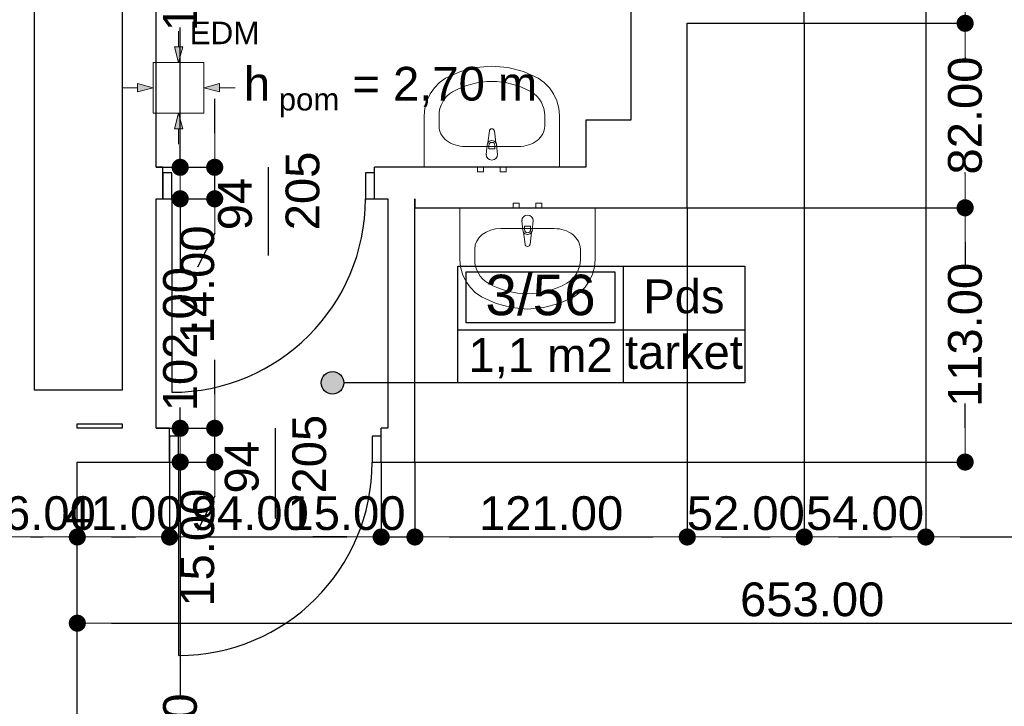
# Model space of a CAD drawing. Header units: millimetres. Extents: x -175445 to -20415, y -559200 to 231527.
# Tile 141 of 256: x -141767 to -137392, y -112482 to -109430. Entities that reach past the tile are written whole.
import ezdxf
from ezdxf.enums import TextEntityAlignment as Align

# ---------------------------------------------------------------- set-up
doc = ezdxf.new("R2010")
doc.units = ezdxf.units.MM
doc.header["$MEASUREMENT"] = 0
for name, color, linetype in [('Drzwi', 7, 'Continuous'), ('Linia', 7, 'Continuous'), ('Obiekt', 7, 'Continuous'), ('Polilinia', 7, 'Continuous'), ('Strefa', 7, 'Continuous'), ('Słup', 7, 'Continuous'), ('Tekst', 7, 'Continuous'), ('Wymiary', 63, 'Continuous'), ('Ściana', 7, 'Continuous')]:
    doc.layers.add(name, color=color, linetype=linetype)
doc.styles.add('Arial', font='txt')
doc.styles.add('Times new roman', font='txt')
doc.dimstyles.new('GENERATED_STYLE__1', dxfattribs={"dimtxt": 150, "dimasz": 152, "dimexe": 0.18, "dimexo": 0, "dimgap": 0.09, "dimtad": 1, "dimtih": 1, "dimtoh": 1, "dimlfac": 0.1, "dimzin": 0, "dimdsep": 46, "dimtxsty": 'Arial', "dimblk": 'ARROWHEAD_11', "dimblk1": 'ARROWHEAD_11', "dimblk2": 'ARROWHEAD_11', "dimcen": 0.09, "dimclrd": 114, "dimclre": 114, "dimclrt": 114, "dimazin": 0, "dimtfac": 1, "dimtdec": 4, "dimtmove": 0, "dimatfit": 3, "dimfxl": 1, "dimtolj": 1, "dimtzin": 0, "dimarcsym": 0})
doc.dimstyles.new('GENERATED_STYLE__3', dxfattribs={"dimtxt": 150, "dimasz": 152, "dimexe": 0.18, "dimexo": 0, "dimgap": 0.09, "dimtad": 1, "dimlfac": 0.1, "dimzin": 0, "dimdsep": 46, "dimtxsty": 'Arial', "dimblk": 'ARROWHEAD_11', "dimblk1": 'ARROWHEAD_11', "dimblk2": 'ARROWHEAD_11', "dimcen": 0.09, "dimclrd": 114, "dimclre": 114, "dimclrt": 114, "dimazin": 0, "dimtfac": 1, "dimtdec": 4, "dimtmove": 2, "dimatfit": 3, "dimfxl": 1, "dimtolj": 1, "dimtzin": 0, "dimarcsym": 0})

# ---------------------------------------------------------------- blocks, each defined once
blk = doc.blocks.new('Pds_3_56_58', base_point=(-133392.9, 18107))
at = {"layer": 'Strefa'}
for p, q in [((-134126.9, 18389.9), (-132852.9, 18389.9)), ((-134126.9, 17871.3), (-134126.9, 18389.9)), ((-133392.9, 18389.9), (-133392.9, 17871.3)), ((-132852.9, 18389.9), (-132852.9, 17871.3)), ((-134090.2, 18364), (-133429.6, 18364)), ((-134090.2, 18137.7), (-134090.2, 18364)), ((-133429.6, 18364), (-133429.6, 18137.7)), ((-133429.6, 18137.7), (-134090.2, 18137.7)), ((-134126.9, 18107), (-132852.9, 18107)), ((-132852.9, 17871.3), (-134126.9, 17871.3))]:
    blk.add_line(p, q, dxfattribs=at)
at = {"layer": 'Strefa', "style": 'Arial'}
for tag, height, p in [('ROOM_NUMBER', 180, (-133759.9, 18262)), ('ROOM_NAME', 150, (-133122.9, 18255.9)), ('ROOM_CALC_AREA', 150, (-133759.9, 17995)), ('floor_f', 150, (-133122.9, 18008.4))]:
    blk.add_attdef(tag, text='', height=height, dxfattribs=at).set_placement(p, align=Align.MIDDLE_CENTER)
blk = doc.blocks.new('ARROWHEAD_11')
at = {"color": 0, "linetype": 'Continuous', "lineweight": 0}
blk.add_line((0, 0), (-1, 0), dxfattribs=at)
at = {"color": 0, "linetype": 'Continuous', "lineweight": 0, "const_width": 0.25, "flags": 128}
blk.add_lwpolyline([(-0.125, 0, 1), (0.125, 0, 1)], format="xyb", close=True, dxfattribs=at)
blk = doc.blocks.new('*D3810')
at = {"layer": 'Defpoints', "color": 0}
for p in [(-141510.7, -111729.7), (-141870.7, -112471.6), (-141510.7, -112471.6)]:
    blk.add_point(p, dxfattribs=at)
at = {"layer": 'Wymiary', "color": 114, "lineweight": -2}
for p, q in [((-141870.7, -112471.6), (-141870.7, -111729.5)), ((-141718.7, -111729.7), (-141662.7, -111729.7)), ((-141510.7, -112471.6), (-141510.7, -111729.5))]:
    blk.add_line(p, q, dxfattribs=at)
at = {"layer": 'Wymiary', "color": 114, "lineweight": -2, "xscale": 152, "yscale": 152, "zscale": 152, "rotation": 180}
blk.add_blockref('ARROWHEAD_11', (-141870.7, -111729.7), dxfattribs=at)
at = {"layer": 'Wymiary', "color": 114, "lineweight": -2, "xscale": 152, "yscale": 152, "zscale": 152}
blk.add_blockref('ARROWHEAD_11', (-141510.7, -111729.7), dxfattribs=at)
at = {"layer": 'Wymiary', "color": 114, "lineweight": 13, "insert": (-141690.7, -111624.7), "char_height": 150, "attachment_point": 5, "style": 'Arial'}
blk.add_mtext('\\A1;36.00', dxfattribs=at)
blk = doc.blocks.new('*D3811')
at = {"layer": 'Defpoints', "color": 0}
for p in [(-141100.7, -111396.6), (-141100.7, -111729.7), (-141510.7, -112471.6)]:
    blk.add_point(p, dxfattribs=at)
at = {"layer": 'Wymiary', "color": 114, "lineweight": -2}
for p, q in [((-141100.7, -111396.6), (-141100.7, -111729.9)), ((-141510.7, -112471.6), (-141510.7, -111729.5)), ((-141358.7, -111729.7), (-141252.7, -111729.7))]:
    blk.add_line(p, q, dxfattribs=at)
at = {"layer": 'Wymiary', "color": 114, "lineweight": -2, "xscale": 152, "yscale": 152, "zscale": 152, "rotation": 180}
blk.add_blockref('ARROWHEAD_11', (-141510.7, -111729.7), dxfattribs=at)
at = {"layer": 'Wymiary', "color": 114, "lineweight": -2, "xscale": 152, "yscale": 152, "zscale": 152}
blk.add_blockref('ARROWHEAD_11', (-141100.7, -111729.7), dxfattribs=at)
at = {"layer": 'Wymiary', "color": 114, "lineweight": 13, "insert": (-141305.7, -111624.7), "char_height": 150, "attachment_point": 5, "style": 'Arial'}
blk.add_mtext('\\A1;41.00', dxfattribs=at)
blk = doc.blocks.new('*D3812')
at = {"layer": 'Defpoints', "color": 0}
for p in [(-141100.7, -111396.6), (-140160.7, -111396.6), (-140160.7, -111729.7)]:
    blk.add_point(p, dxfattribs=at)
at = {"layer": 'Wymiary', "color": 114, "lineweight": -2}
for p, q in [((-141100.7, -111396.6), (-141100.7, -111729.9)), ((-140160.7, -111396.6), (-140160.7, -111729.9)), ((-140948.7, -111729.7), (-140312.7, -111729.7))]:
    blk.add_line(p, q, dxfattribs=at)
at = {"layer": 'Wymiary', "color": 114, "lineweight": -2, "xscale": 152, "yscale": 152, "zscale": 152, "rotation": 180}
blk.add_blockref('ARROWHEAD_11', (-141100.7, -111729.7), dxfattribs=at)
at = {"layer": 'Wymiary', "color": 114, "lineweight": -2, "xscale": 152, "yscale": 152, "zscale": 152}
blk.add_blockref('ARROWHEAD_11', (-140160.7, -111729.7), dxfattribs=at)
at = {"layer": 'Wymiary', "color": 114, "lineweight": 13, "insert": (-140744.6, -111624.7), "char_height": 150, "attachment_point": 5, "style": 'Arial'}
blk.add_mtext('\\A1;94.00', dxfattribs=at)
blk = doc.blocks.new('*D3813')
at = {"layer": 'Defpoints', "color": 0}
for p in [(-140160.7, -111396.6), (-140010.7, -111396.6), (-140010.7, -111729.7)]:
    blk.add_point(p, dxfattribs=at)
at = {"layer": 'Wymiary', "color": 114, "lineweight": -2}
for p, q in [((-140160.7, -111396.6), (-140160.7, -111729.9)), ((-140010.7, -111396.6), (-140010.7, -111729.9)), ((-140312.7, -111729.7), (-140464.7, -111729.7)), ((-140160.7, -111729.7), (-140010.7, -111729.7)), ((-139858.7, -111729.7), (-139706.7, -111729.7))]:
    blk.add_line(p, q, dxfattribs=at)
at = {"layer": 'Wymiary', "color": 114, "lineweight": -2, "xscale": 152, "yscale": 152, "zscale": 152}
blk.add_blockref('ARROWHEAD_11', (-140160.7, -111729.7), dxfattribs=at)
at = {"layer": 'Wymiary', "color": 114, "lineweight": -2, "xscale": 152, "yscale": 152, "zscale": 152, "rotation": 180}
blk.add_blockref('ARROWHEAD_11', (-140010.7, -111729.7), dxfattribs=at)
at = {"layer": 'Wymiary', "color": 114, "lineweight": 13, "insert": (-140314.6, -111624.7), "char_height": 150, "attachment_point": 5, "style": 'Arial'}
blk.add_mtext('\\A1;15.00', dxfattribs=at)
blk = doc.blocks.new('*D3814')
at = {"layer": 'Defpoints', "color": 0}
for p in [(-138800.7, -110266.6), (-140010.7, -111396.6), (-138800.7, -111729.7)]:
    blk.add_point(p, dxfattribs=at)
at = {"layer": 'Wymiary', "color": 114, "lineweight": -2}
for p, q in [((-138800.7, -110266.6), (-138800.7, -111729.9)), ((-140010.7, -111396.6), (-140010.7, -111729.9)), ((-139858.7, -111729.7), (-138952.7, -111729.7))]:
    blk.add_line(p, q, dxfattribs=at)
at = {"layer": 'Wymiary', "color": 114, "lineweight": -2, "xscale": 152, "yscale": 152, "zscale": 152, "rotation": 180}
blk.add_blockref('ARROWHEAD_11', (-140010.7, -111729.7), dxfattribs=at)
at = {"layer": 'Wymiary', "color": 114, "lineweight": -2, "xscale": 152, "yscale": 152, "zscale": 152}
blk.add_blockref('ARROWHEAD_11', (-138800.7, -111729.7), dxfattribs=at)
at = {"layer": 'Wymiary', "color": 114, "lineweight": 13, "insert": (-139405.7, -111624.7), "char_height": 150, "attachment_point": 5, "style": 'Arial'}
blk.add_mtext('\\A1;121.00', dxfattribs=at)
blk = doc.blocks.new('*D3815')
at = {"layer": 'Defpoints', "color": 0}
for p in [(-138280.7, -109446.6), (-138800.7, -110266.6), (-138280.7, -111729.7)]:
    blk.add_point(p, dxfattribs=at)
at = {"layer": 'Wymiary', "color": 114, "lineweight": -2}
for p, q in [((-138280.7, -109446.6), (-138280.7, -111729.9)), ((-138800.7, -110266.6), (-138800.7, -111729.9)), ((-138648.7, -111729.7), (-138432.7, -111729.7))]:
    blk.add_line(p, q, dxfattribs=at)
at = {"layer": 'Wymiary', "color": 114, "lineweight": -2, "xscale": 152, "yscale": 152, "zscale": 152, "rotation": 180}
blk.add_blockref('ARROWHEAD_11', (-138800.7, -111729.7), dxfattribs=at)
at = {"layer": 'Wymiary', "color": 114, "lineweight": -2, "xscale": 152, "yscale": 152, "zscale": 152}
blk.add_blockref('ARROWHEAD_11', (-138280.7, -111729.7), dxfattribs=at)
at = {"layer": 'Wymiary', "color": 114, "lineweight": 13, "insert": (-138540.7, -111624.7), "char_height": 150, "attachment_point": 5, "style": 'Arial'}
blk.add_mtext('\\A1;52.00', dxfattribs=at)
blk = doc.blocks.new('*D3816')
at = {"layer": 'Defpoints', "color": 0}
for p in [(-137740.7, -108236.6), (-138280.7, -109446.6), (-137740.7, -111729.7)]:
    blk.add_point(p, dxfattribs=at)
at = {"layer": 'Wymiary', "color": 114, "lineweight": -2}
for p, q in [((-137740.7, -108236.6), (-137740.7, -111729.9)), ((-138280.7, -109446.6), (-138280.7, -111729.9)), ((-138128.7, -111729.7), (-137892.7, -111729.7))]:
    blk.add_line(p, q, dxfattribs=at)
at = {"layer": 'Wymiary', "color": 114, "lineweight": -2, "xscale": 152, "yscale": 152, "zscale": 152, "rotation": 180}
blk.add_blockref('ARROWHEAD_11', (-138280.7, -111729.7), dxfattribs=at)
at = {"layer": 'Wymiary', "color": 114, "lineweight": -2, "xscale": 152, "yscale": 152, "zscale": 152}
blk.add_blockref('ARROWHEAD_11', (-137740.7, -111729.7), dxfattribs=at)
at = {"layer": 'Wymiary', "color": 114, "lineweight": 13, "insert": (-138010.7, -111624.7), "char_height": 150, "attachment_point": 5, "style": 'Arial'}
blk.add_mtext('\\A1;54.00', dxfattribs=at)
blk = doc.blocks.new('*D3817')
at = {"layer": 'Defpoints', "color": 0}
for p in [(-134980.7, -107916.6), (-137740.7, -108236.6), (-134980.7, -111729.7)]:
    blk.add_point(p, dxfattribs=at)
at = {"layer": 'Wymiary', "color": 114, "lineweight": -2}
for p, q in [((-134980.7, -107916.6), (-134980.7, -111729.9)), ((-137740.7, -108236.6), (-137740.7, -111729.9)), ((-137588.7, -111729.7), (-135132.7, -111729.7))]:
    blk.add_line(p, q, dxfattribs=at)
at = {"layer": 'Wymiary', "color": 114, "lineweight": -2, "xscale": 152, "yscale": 152, "zscale": 152, "rotation": 180}
blk.add_blockref('ARROWHEAD_11', (-137740.7, -111729.7), dxfattribs=at)
at = {"layer": 'Wymiary', "color": 114, "lineweight": -2, "xscale": 152, "yscale": 152, "zscale": 152}
blk.add_blockref('ARROWHEAD_11', (-134980.7, -111729.7), dxfattribs=at)
at = {"layer": 'Wymiary', "color": 114, "lineweight": 13, "insert": (-136360.7, -111624.7), "char_height": 150, "attachment_point": 5, "style": 'Arial'}
blk.add_mtext('\\A1;276.00', dxfattribs=at)
blk = doc.blocks.new('*D3818')
at = {"layer": 'Defpoints', "color": 0}
for p in [(-134980.7, -112112.9), (-141510.7, -113676.6), (-134980.7, -113866.6)]:
    blk.add_point(p, dxfattribs=at)
at = {"layer": 'Wymiary', "color": 114, "lineweight": -2}
for p, q in [((-141510.7, -113676.6), (-141510.7, -112112.7)), ((-141358.7, -112112.9), (-135132.7, -112112.9)), ((-134980.7, -113866.6), (-134980.7, -112112.7))]:
    blk.add_line(p, q, dxfattribs=at)
at = {"layer": 'Wymiary', "color": 114, "lineweight": -2, "xscale": 152, "yscale": 152, "zscale": 152, "rotation": 180}
blk.add_blockref('ARROWHEAD_11', (-141510.7, -112112.9), dxfattribs=at)
at = {"layer": 'Wymiary', "color": 114, "lineweight": -2, "xscale": 152, "yscale": 152, "zscale": 152}
blk.add_blockref('ARROWHEAD_11', (-134980.7, -112112.9), dxfattribs=at)
at = {"layer": 'Wymiary', "color": 114, "lineweight": 13, "insert": (-138245.7, -112007.9), "char_height": 150, "attachment_point": 5, "style": 'Arial'}
blk.add_mtext('\\A1;653.00', dxfattribs=at)
blk = doc.blocks.new('*D3819')
at = {"layer": 'Defpoints', "color": 0}
for p in [(-141100.7, -111396.6), (-141053.6, -111396.6), (-141310.7, -113866.6)]:
    blk.add_point(p, dxfattribs=at)
at = {"layer": 'Wymiary', "color": 114, "lineweight": -2}
for p, q in [((-141100.7, -111396.6), (-141053.4, -111396.6)), ((-141053.6, -111548.6), (-141053.6, -112433)), ((-141053.6, -113714.6), (-141053.6, -113057.9)), ((-141310.7, -113866.6), (-141053.4, -113866.6))]:
    blk.add_line(p, q, dxfattribs=at)
at = {"layer": 'Wymiary', "color": 114, "lineweight": -2, "xscale": 152, "yscale": 152, "zscale": 152}
for p, rotation in [((-141053.6, -111396.6), 90), ((-141053.6, -113866.6), 270)]:
    blk.add_blockref('ARROWHEAD_11', p, dxfattribs=dict(at, rotation=rotation))
at = {"layer": 'Wymiary', "color": 114, "lineweight": 13, "insert": (-141053.6, -112745.4), "char_height": 150, "attachment_point": 5, "rotation": 90, "style": 'Arial'}
blk.add_mtext('\\A1;247.00', dxfattribs=at)
blk = doc.blocks.new('*D3820')
at = {"layer": 'Defpoints', "color": 0}
for p in [(-141160.7, -111246.6), (-140900.2, -111246.6), (-141100.7, -111396.6)]:
    blk.add_point(p, dxfattribs=at)
at = {"layer": 'Wymiary', "color": 114, "lineweight": -2}
for p, q in [((-140900.2, -111094.6), (-140900.2, -110942.6)), ((-141160.7, -111246.6), (-140900, -111246.6)), ((-140900.2, -111396.6), (-140900.2, -111246.6)), ((-141100.7, -111396.6), (-140900, -111396.6)), ((-140900.2, -111548.6), (-140976.9, -111700.6))]:
    blk.add_line(p, q, dxfattribs=at)
at = {"layer": 'Wymiary', "color": 114, "lineweight": -2, "xscale": 152, "yscale": 152, "zscale": 152}
for p, rotation in [((-140900.2, -111246.6), 270), ((-140900.2, -111396.6), 90)]:
    blk.add_blockref('ARROWHEAD_11', p, dxfattribs=dict(at, rotation=rotation))
at = {"layer": 'Wymiary', "color": 114, "lineweight": 13, "insert": (-140976.9, -111777.3), "char_height": 150, "attachment_point": 5, "rotation": 90, "style": 'Arial'}
blk.add_mtext('\\A1;15.00', dxfattribs=at)
blk = doc.blocks.new('*D3821')
at = {"layer": 'Defpoints', "color": 0}
for p in [(-141160.7, -110226.6), (-141053.6, -110226.6), (-141160.7, -111246.6)]:
    blk.add_point(p, dxfattribs=at)
at = {"layer": 'Wymiary', "color": 114, "lineweight": -2}
for p, q in [((-141053.6, -110074.6), (-141053.6, -109922.6)), ((-141160.7, -110226.6), (-141053.4, -110226.6)), ((-141053.6, -110226.6), (-141053.6, -110546.3)), ((-141053.6, -111246.6), (-141053.6, -111154.6)), ((-141160.7, -111246.6), (-141053.4, -111246.6)), ((-141053.6, -111398.6), (-141053.6, -111550.6))]:
    blk.add_line(p, q, dxfattribs=at)
at = {"layer": 'Wymiary', "color": 114, "lineweight": -2, "xscale": 152, "yscale": 152, "zscale": 152}
for p, rotation in [((-141053.6, -110226.6), 270), ((-141053.6, -111246.6), 90)]:
    blk.add_blockref('ARROWHEAD_11', p, dxfattribs=dict(at, rotation=rotation))
at = {"layer": 'Wymiary', "color": 114, "lineweight": 13, "insert": (-141053.6, -110850.4), "char_height": 150, "attachment_point": 5, "rotation": 90, "style": 'Arial'}
blk.add_mtext('\\A1;102.00', dxfattribs=at)
blk = doc.blocks.new('*D3822')
at = {"layer": 'Defpoints', "color": 0}
for p in [(-141160.7, -110086.6), (-140900.2, -110086.6), (-141160.7, -110226.6)]:
    blk.add_point(p, dxfattribs=at)
at = {"layer": 'Wymiary', "color": 114, "lineweight": -2}
for p, q in [((-140900.2, -109934.6), (-140900.2, -109782.6)), ((-141160.7, -110086.6), (-140900, -110086.6)), ((-140900.2, -110226.6), (-140900.2, -110086.6)), ((-141160.7, -110226.6), (-140900, -110226.6)), ((-140900.2, -110378.6), (-140976.9, -110530.6))]:
    blk.add_line(p, q, dxfattribs=at)
at = {"layer": 'Wymiary', "color": 114, "lineweight": -2, "xscale": 152, "yscale": 152, "zscale": 152}
for p, rotation in [((-140900.2, -110086.6), 270), ((-140900.2, -110226.6), 90)]:
    blk.add_blockref('ARROWHEAD_11', p, dxfattribs=dict(at, rotation=rotation))
at = {"layer": 'Wymiary', "color": 114, "lineweight": 13, "insert": (-140976.9, -110607.3), "char_height": 150, "attachment_point": 5, "rotation": 90, "style": 'Arial'}
blk.add_mtext('\\A1;14.00', dxfattribs=at)
blk = doc.blocks.new('*D3823')
at = {"layer": 'Defpoints', "color": 0}
for p in [(-141160.7, -108236.6), (-141053.6, -108236.6), (-141160.7, -110086.6)]:
    blk.add_point(p, dxfattribs=at)
at = {"layer": 'Wymiary', "color": 114, "lineweight": -2}
for p, q in [((-141160.7, -108236.6), (-141053.4, -108236.6)), ((-141053.6, -108388.6), (-141053.6, -108857.5)), ((-141053.6, -109934.6), (-141053.6, -109465.7)), ((-141160.7, -110086.6), (-141053.4, -110086.6))]:
    blk.add_line(p, q, dxfattribs=at)
at = {"layer": 'Wymiary', "color": 114, "lineweight": -2, "xscale": 152, "yscale": 152, "zscale": 152}
for p, rotation in [((-141053.6, -108236.6), 90), ((-141053.6, -110086.6), 270)]:
    blk.add_blockref('ARROWHEAD_11', p, dxfattribs=dict(at, rotation=rotation))
at = {"layer": 'Wymiary', "color": 114, "lineweight": 13, "insert": (-141053.6, -109161.6), "char_height": 150, "attachment_point": 5, "rotation": 90, "style": 'Arial'}
blk.add_mtext('\\A1;185.00', dxfattribs=at)
blk = doc.blocks.new('*D3824')
at = {"layer": 'Defpoints', "color": 0}
for p in [(-138800.7, -110266.6), (-137566.2, -110266.6), (-140010.7, -111396.6)]:
    blk.add_point(p, dxfattribs=at)
at = {"layer": 'Wymiary', "color": 114, "lineweight": -2}
for p, q in [((-138800.7, -110266.6), (-137566, -110266.6)), ((-137566.2, -110418.6), (-137566.2, -110527.5)), ((-137566.2, -111244.6), (-137566.2, -111135.7)), ((-140010.7, -111396.6), (-137566, -111396.6))]:
    blk.add_line(p, q, dxfattribs=at)
at = {"layer": 'Wymiary', "color": 114, "lineweight": -2, "xscale": 152, "yscale": 152, "zscale": 152}
for p, rotation in [((-137566.2, -110266.6), 90), ((-137566.2, -111396.6), 270)]:
    blk.add_blockref('ARROWHEAD_11', p, dxfattribs=dict(at, rotation=rotation))
at = {"layer": 'Wymiary', "color": 114, "lineweight": 13, "insert": (-137566.2, -110831.6), "char_height": 150, "attachment_point": 5, "rotation": 90, "style": 'Arial'}
blk.add_mtext('\\A1;113.00', dxfattribs=at)
blk = doc.blocks.new('*D3825')
at = {"layer": 'Defpoints', "color": 0}
for p in [(-138280.7, -109446.6), (-137566.2, -109446.6), (-138800.7, -110266.6)]:
    blk.add_point(p, dxfattribs=at)
at = {"layer": 'Wymiary', "color": 114, "lineweight": -2}
for p, q in [((-138280.7, -109446.6), (-137566, -109446.6)), ((-137566.2, -109598.6), (-137566.2, -109603.6)), ((-137566.2, -110114.6), (-137566.2, -110109.6)), ((-138800.7, -110266.6), (-137566, -110266.6))]:
    blk.add_line(p, q, dxfattribs=at)
at = {"layer": 'Wymiary', "color": 114, "lineweight": -2, "xscale": 152, "yscale": 152, "zscale": 152}
for p, rotation in [((-137566.2, -109446.6), 90), ((-137566.2, -110266.6), 270)]:
    blk.add_blockref('ARROWHEAD_11', p, dxfattribs=dict(at, rotation=rotation))
at = {"layer": 'Wymiary', "color": 114, "lineweight": 13, "insert": (-137566.2, -109856.6), "char_height": 150, "attachment_point": 5, "rotation": 90, "style": 'Arial'}
blk.add_mtext('\\A1;82.00', dxfattribs=at)
blk = doc.blocks.new('*D3826')
at = {"layer": 'Defpoints', "color": 0}
for p in [(-137740.7, -108236.6), (-137566.2, -108236.6), (-138280.7, -109446.6)]:
    blk.add_point(p, dxfattribs=at)
at = {"layer": 'Wymiary', "color": 114, "lineweight": -2}
for p, q in [((-137740.7, -108236.6), (-137566, -108236.6)), ((-137566.2, -108388.6), (-137566.2, -108537.5)), ((-137566.2, -109294.6), (-137566.2, -109145.7)), ((-138280.7, -109446.6), (-137566, -109446.6))]:
    blk.add_line(p, q, dxfattribs=at)
at = {"layer": 'Wymiary', "color": 114, "lineweight": -2, "xscale": 152, "yscale": 152, "zscale": 152}
for p, rotation in [((-137566.2, -108236.6), 90), ((-137566.2, -109446.6), 270)]:
    blk.add_blockref('ARROWHEAD_11', p, dxfattribs=dict(at, rotation=rotation))
at = {"layer": 'Wymiary', "color": 114, "lineweight": 13, "insert": (-137566.2, -108841.6), "char_height": 150, "attachment_point": 5, "rotation": 90, "style": 'Arial'}
blk.add_mtext('\\A1;121.00', dxfattribs=at)
blk = doc.blocks.new('*D3912')
at = {"layer": 'Defpoints', "color": 0}
for p in [(-73250.7, -108356.6), (-147240.7, -114276.4), (-73250.7, -116369.7)]:
    blk.add_point(p, dxfattribs=at)
at = {"layer": 'Wymiary', "color": 114, "lineweight": -2}
for p, q in [((-73250.7, -108356.6), (-73250.7, -116369.9)), ((-147240.7, -114276.4), (-147240.7, -116369.9)), ((-147088.7, -116369.7), (-73402.7, -116369.7))]:
    blk.add_line(p, q, dxfattribs=at)
at = {"layer": 'Wymiary', "color": 114, "lineweight": -2, "xscale": 152, "yscale": 152, "zscale": 152, "rotation": 180}
blk.add_blockref('ARROWHEAD_11', (-147240.7, -116369.7), dxfattribs=at)
at = {"layer": 'Wymiary', "color": 114, "lineweight": -2, "xscale": 152, "yscale": 152, "zscale": 152}
blk.add_blockref('ARROWHEAD_11', (-73250.7, -116369.7), dxfattribs=at)
at = {"layer": 'Wymiary', "color": 114, "lineweight": 13, "insert": (-110245.7, -116264.7), "char_height": 150, "attachment_point": 5, "style": 'Arial'}
blk.add_mtext('\\A1;7399.00', dxfattribs=at)

msp = doc.modelspace()

# ---------------------------------------------------------------- hatches: boundary and pattern name
at = {"layer": 'Linia', "linetype": 'Continuous', "lineweight": 13}
for points in [[(-141060.917, -109620.39), (-141042.073, -109550.439), (-141079.573, -109550.389)], [(-141173.867, -109732.89), (-141243.843, -109714.14), (-141243.843, -109751.64)], [(-140948.567, -109732.89), (-140878.591, -109751.64), (-140878.591, -109714.14)], [(-141060.917, -109845.39), (-141079.573, -109915.391), (-141042.073, -109915.341)]]:
    msp.add_hatch(color=150, dxfattribs=at).paths.add_polyline_path(points)
at = {"layer": 'Polilinia', "linetype": 'Continuous'}
msp.add_hatch(color=256, dxfattribs=at).paths.add_polyline_path([(-140327.072, -111044.561), (-140330.878, -111025.427), (-140341.717, -111009.205), (-140357.938, -110998.367), (-140377.072, -110994.561), (-140396.206, -110998.367), (-140412.427, -111009.205), (-140423.266, -111025.427), (-140427.072, -111044.561), (-140423.266, -111063.695), (-140412.427, -111079.916), (-140396.206, -111090.755), (-140377.072, -111094.561), (-140357.938, -111090.755), (-140341.717, -111079.916), (-140330.878, -111063.695)])

# ---------------------------------------------------------------- linework, layer by layer
at = {"layer": 'Drzwi'}
for p, q in [((-141090.722, -110111.604), (-141130.722, -110111.604)), ((-141130.722, -110111.604), (-141130.722, -110226.604)), ((-141130.722, -110226.604), (-141130.722, -110111.604)), ((-141090.722, -110226.604), (-141090.722, -110111.604)), ((-140190.722, -110111.604), (-140230.722, -110111.604)), ((-140230.722, -110111.604), (-140230.722, -110226.604)), ((-140190.722, -110226.604), (-140190.722, -110111.604)), ((-140190.722, -110226.604), (-140190.722, -110111.604)), ((-141130.722, -110226.604), (-141090.722, -110226.604)), ((-141090.722, -110226.604), (-141090.722, -111086.604)), ((-140230.722, -110226.604), (-140190.722, -110226.604)), ((-141060.722, -111281.604), (-141100.722, -111281.604)), ((-141100.722, -111281.604), (-141100.722, -111396.604)), ((-141100.722, -111396.604), (-141100.722, -111281.604)), ((-141060.722, -111396.604), (-141060.722, -111281.604)), ((-140160.722, -111281.604), (-140200.722, -111281.604)), ((-140200.722, -111281.604), (-140200.722, -111396.604)), ((-140160.722, -111396.604), (-140160.722, -111281.604)), ((-140160.722, -111396.604), (-140160.722, -111281.604)), ((-141100.722, -111396.604), (-141060.722, -111396.604)), ((-141060.722, -111396.604), (-141060.722, -112256.604)), ((-140200.722, -111396.604), (-140160.722, -111396.604))]:
    msp.add_line(p, q, dxfattribs=at)
for centre in [(-141090.722, -110226.604), (-141060.722, -111396.604)]:
    msp.add_arc(centre, 860, 270, 0, dxfattribs=at)
at = {"layer": 'Linia', "color": 150, "lineweight": 13}
for p, q in [((-141060.731, -109481.499), (-141060.823, -109550.414)), ((-141060.917, -109620.39), (-141079.573, -109550.389)), ((-141079.573, -109550.389), (-141042.073, -109550.439)), ((-141060.917, -109620.39), (-141042.073, -109550.439)), ((-140948.567, -109620.54), (-141173.567, -109620.54)), ((-141173.567, -109620.54), (-141173.567, -109845.24)), ((-140948.567, -109845.24), (-140948.567, -109620.54)), ((-141173.867, -109732.89), (-141243.843, -109714.14)), ((-141243.843, -109751.64), (-141243.843, -109714.14)), ((-140948.567, -109732.89), (-140878.591, -109714.14)), ((-140878.591, -109714.14), (-140878.591, -109751.64)), ((-141312.757, -109732.89), (-141243.843, -109732.89)), ((-141173.867, -109732.89), (-141243.843, -109751.64)), ((-140948.567, -109732.89), (-140878.591, -109751.64)), ((-140809.676, -109732.89), (-140878.591, -109732.89)), ((-141173.567, -109845.54), (-140948.567, -109845.54)), ((-141060.917, -109845.39), (-141079.573, -109915.391)), ((-141060.917, -109845.39), (-141042.073, -109915.341)), ((-141042.073, -109915.341), (-141079.573, -109915.391)), ((-141060.731, -109984.28), (-141060.823, -109915.366))]:
    msp.add_line(p, q, dxfattribs=at)
at = {"layer": 'Obiekt', "color": 8, "lineweight": 5}
for p, q in [((-139874.142, -109691.014), (-139808.95, -109661.072)), ((-139808.95, -109661.072), (-139739.93, -109642.773)), ((-139739.93, -109642.773), (-139668.968, -109636.618)), ((-139668.968, -109636.618), (-139598.007, -109642.773)), ((-139598.007, -109642.773), (-139528.986, -109661.072)), ((-139528.986, -109661.072), (-139463.794, -109691.014)), ((-139924.477, -109733.197), (-139901.12, -109709.744)), ((-139901.12, -109709.744), (-139874.142, -109691.014)), ((-139463.794, -109691.014), (-139436.816, -109709.744)), ((-139436.816, -109709.744), (-139413.459, -109733.197)), ((-139943.467, -109760.624), (-139924.477, -109733.197)), ((-139413.459, -109733.197), (-139394.47, -109760.624)), ((-139966.073, -109823.791), (-139957.481, -109791.147)), ((-139957.481, -109791.147), (-139943.467, -109760.624)), ((-139394.47, -109760.624), (-139380.455, -109791.147)), ((-139380.455, -109791.147), (-139371.863, -109823.791)), ((-139968.968, -109857.514), (-139966.073, -109823.791)), ((-139371.863, -109823.791), (-139368.968, -109857.514)), ((-139968.968, -110086.604), (-139968.968, -109857.514)), ((-139903.751, -109903.332), (-139903.751, -109857.514)), ((-139434.186, -109903.332), (-139434.186, -109857.514)), ((-139368.968, -109857.514), (-139368.968, -110086.604)), ((-139686.698, -109977.82), (-139680.068, -109924.886)), ((-139657.868, -109924.886), (-139651.238, -109977.82)), ((-139550.142, -109994.286), (-139787.794, -109994.286)), ((-139693.968, -110029.286), (-139689.968, -109987.333)), ((-139682.568, -109989.505), (-139682.568, -110004.376)), ((-139682.568, -110004.376), (-139655.368, -110004.376)), ((-139655.368, -110004.376), (-139655.368, -109989.505)), ((-139647.968, -109987.333), (-139643.968, -110029.286)), ((-139368.968, -110086.604), (-139968.968, -110086.604)), ((-139732.468, -110106.604), (-139732.468, -110086.604)), ((-139732.468, -110086.604), (-139705.468, -110086.604)), ((-139705.468, -110106.604), (-139732.468, -110106.604)), ((-139705.468, -110086.604), (-139705.468, -110106.604)), ((-139632.468, -110106.604), (-139632.468, -110086.604)), ((-139632.468, -110086.604), (-139605.468, -110086.604)), ((-139605.468, -110106.604), (-139632.468, -110106.604)), ((-139605.468, -110086.604), (-139605.468, -110106.604)), ((-139810.497, -110266.604), (-139810.497, -110495.695)), ((-139210.497, -110266.604), (-139810.497, -110266.604)), ((-139546.997, -110246.604), (-139573.997, -110246.604)), ((-139573.997, -110246.604), (-139573.997, -110266.604)), ((-139573.997, -110266.604), (-139546.997, -110266.604)), ((-139546.997, -110266.604), (-139546.997, -110246.604)), ((-139446.997, -110246.604), (-139473.997, -110246.604)), ((-139473.997, -110246.604), (-139473.997, -110266.604)), ((-139473.997, -110266.604), (-139446.997, -110266.604)), ((-139446.997, -110266.604), (-139446.997, -110246.604)), ((-139210.497, -110495.695), (-139210.497, -110266.604)), ((-139535.497, -110323.923), (-139531.497, -110365.875)), ((-139489.497, -110365.875), (-139485.497, -110323.923)), ((-139391.671, -110358.923), (-139629.323, -110358.923)), ((-139524.097, -110363.704), (-139524.097, -110348.833)), ((-139524.097, -110348.833), (-139496.897, -110348.833)), ((-139496.897, -110348.833), (-139496.897, -110363.704)), ((-139528.226, -110375.389), (-139521.597, -110428.323)), ((-139499.397, -110428.323), (-139492.767, -110375.389)), ((-139745.279, -110449.877), (-139745.279, -110495.695)), ((-139275.714, -110449.877), (-139275.714, -110495.695)), ((-139810.497, -110495.695), (-139807.602, -110529.417)), ((-139213.392, -110529.417), (-139210.497, -110495.695)), ((-139807.602, -110529.417), (-139799.01, -110562.062)), ((-139221.984, -110562.062), (-139213.392, -110529.417)), ((-139799.01, -110562.062), (-139784.995, -110592.585)), ((-139235.998, -110592.585), (-139221.984, -110562.062)), ((-139784.995, -110592.585), (-139766.006, -110620.011)), ((-139766.006, -110620.011), (-139742.649, -110643.465)), ((-139278.344, -110643.465), (-139254.987, -110620.011)), ((-139254.987, -110620.011), (-139235.998, -110592.585)), ((-139742.649, -110643.465), (-139715.671, -110662.195)), ((-139715.671, -110662.195), (-139650.479, -110692.137)), ((-139370.515, -110692.137), (-139305.323, -110662.195)), ((-139305.323, -110662.195), (-139278.344, -110643.465)), ((-139650.479, -110692.137), (-139581.458, -110710.435)), ((-139581.458, -110710.435), (-139510.497, -110716.591)), ((-139510.497, -110716.591), (-139439.535, -110710.435)), ((-139439.535, -110710.435), (-139370.515, -110692.137))]:
    msp.add_line(p, q, dxfattribs=at)
at = {"layer": 'Obiekt'}
for p, q in [((-140660.722, -110477.983), (-140660.722, -110086.604)), ((-140630.722, -111647.983), (-140630.722, -111246.604))]:
    msp.add_line(p, q, dxfattribs=at)
at = {"layer": 'Obiekt', "color": 8, "lineweight": 5}
for centre, radius, start, end in [((-139668.968, -109926.276), 11.187, 7.138925, 172.861075), ((-139668.968, -109989.233), 21.086, 32.771025, 147.228975), ((-139668.968, -109989.505), 13.6, 0, 180), ((-139668.968, -109989.233), 21.086, 147.228975, 174.830393), ((-139668.968, -109989.233), 21.086, 5.169607, 32.771025), ((-139668.968, -110029.286), 25, 180, 0), ((-139510.497, -110323.923), 25, 0, 180), ((-139510.497, -110363.975), 21.086, 185.169607, 212.771025), ((-139510.497, -110363.704), 13.6, 180, 0), ((-139510.497, -110363.975), 21.086, 327.228975, 354.830393), ((-139510.497, -110363.975), 21.086, 212.771025, 327.228975), ((-139510.497, -110426.932), 11.187, 187.138925, 352.861075)]:
    msp.add_arc(centre, radius, start, end, dxfattribs=at)
for centre, major_axis, ratio, start_param, end_param in [((-139668.968, -110086.604), (0, 381.818), 0.95652174, 5.78621047, 6.78016015), ((-139787.82, -109857.514), (0, 121.2), 0.95652174, 0.49697483, 1.57079633), ((-139550.116, -109857.514), (0, 121.2), 0.95652174, 4.71238898, 5.78621048), ((-139787.664, -109903.332), (116.066, 0), 0.78364566, 3.14159265, 4.71238898), ((-139550.272, -109903.332), (116.066, 0), 0.78364566, 4.71238898, 6.28318531), ((-139629.192, -110449.877), (116.066, 0), 0.78364566, 1.57079633, 3.14159265), ((-139391.801, -110449.877), (116.066, 0), 0.78364566, 0, 1.57079633), ((-139629.349, -110495.695), (0, 121.2), 0.95652174, 1.57079633, 2.64461782), ((-139391.644, -110495.695), (0, 121.2), 0.95652174, 3.63856748, 4.71238898), ((-139510.497, -110266.604), (0, 381.818), 0.95652174, 2.64461781, 3.63856749)]:
    msp.add_ellipse(centre, major_axis=major_axis, ratio=ratio, start_param=start_param, end_param=end_param, dxfattribs=at)
for p in [(-139657.868, -109924.886), (-139686.698, -109977.82), (-139647.968, -109987.333), (-139693.968, -110029.286), (-139535.497, -110323.923), (-139489.497, -110365.875), (-139528.226, -110375.389), (-139499.397, -110428.323)]:
    msp.add_point(p, dxfattribs=at)
at = {"layer": 'Polilinia', "flags": 128}
msp.add_lwpolyline([(-139819.69, -111044.561), (-140327.072, -111044.561)], dxfattribs=at)
at = {"layer": 'Polilinia'}
msp.add_circle((-140377.072, -111044.561), 50, dxfattribs=at)
at = {"layer": 'Słup'}
for p, q in [((-139050.722, -108236.604), (-139050.722, -109446.604)), ((-138280.722, -109446.604), (-138280.722, -108236.604)), ((-138800.722, -109446.604), (-138280.722, -109446.604)), ((-139250.722, -109876.604), (-139250.722, -110086.604)), ((-139050.722, -109876.604), (-139250.722, -109876.604))]:
    msp.add_line(p, q, dxfattribs=at)
at = {"layer": 'Ściana'}
for p, q in [((-141130.722, -110111.604), (-141130.722, -110086.604)), ((-140190.722, -110111.604), (-140190.722, -110086.604)), ((-141130.722, -110226.604), (-141130.722, -110111.604)), ((-140190.722, -110226.604), (-140190.722, -110111.604)), ((-141100.722, -111281.604), (-141100.722, -111246.604)), ((-141100.722, -111396.604), (-141100.722, -111281.604)), ((-140160.722, -111281.604), (-140160.722, -111246.604)), ((-140160.722, -111396.604), (-140160.722, -111281.604))]:
    msp.add_line(p, q, dxfattribs=at)
at = {"layer": 'Ściana', "flags": 128}
for points in [[(-141700.722, -111076.604), (-141700.722, -108066.604)], [(-141310.722, -108236.604), (-141310.722, -111076.604)], [(-141160.722, -110086.604), (-141160.722, -108236.604)], [(-139050.722, -109446.604), (-139050.722, -109876.604)], [(-138800.722, -110266.604), (-138800.722, -109446.604)], [(-141130.722, -110086.604), (-141160.722, -110086.604)], [(-140010.722, -110086.604), (-140190.722, -110086.604)], [(-139250.722, -110086.604), (-140010.722, -110086.604)], [(-141160.722, -111246.604), (-141160.722, -110226.604)], [(-141160.722, -110226.604), (-141130.722, -110226.604)], [(-140190.722, -110226.604), (-140130.722, -110226.604)], [(-140130.722, -110226.604), (-140130.722, -111246.604)], [(-140010.722, -111396.604), (-140010.722, -110226.604)], [(-140010.722, -110226.604), (-140010.722, -110266.604)], [(-140010.722, -110266.604), (-138800.722, -110266.604)], [(-141310.722, -111076.604), (-141700.722, -111076.604)], [(-141510.722, -111246.604), (-141510.722, -111226.604)], [(-141510.722, -111226.604), (-141310.722, -111226.604)], [(-141310.722, -111226.604), (-141310.722, -111246.604)], [(-141310.722, -111246.604), (-141510.722, -111246.604)], [(-141100.722, -111246.604), (-141160.722, -111246.604)], [(-140130.722, -111246.604), (-140160.722, -111246.604)], [(-141510.722, -113676.604), (-141510.722, -111396.604)], [(-141510.722, -111396.604), (-141100.722, -111396.604)], [(-140160.722, -111396.604), (-140010.722, -111396.604)]]:
    msp.add_lwpolyline(points, dxfattribs=at)

# ---------------------------------------------------------------- block references
at = {"layer": 'Strefa'}
ref = msp.add_blockref('Pds_3_56_58', (-139085.649, -110808.846), dxfattribs=at)
ref.add_attrib('ROOM_NAME', 'Pds', dxfattribs={"color": 7, "height": 150, "style": 'Arial'}).set_placement((-138815.648, -110660.029), align=Align.MIDDLE_CENTER)
ref.add_attrib('ROOM_NUMBER', '3/56', dxfattribs={"color": 7, "height": 180, "style": 'Arial'}).set_placement((-139452.669, -110653.899), align=Align.MIDDLE_CENTER)
ref.add_attrib('ROOM_CALC_AREA', '1,1 m2', dxfattribs={"color": 7, "height": 150, "style": 'Arial'}).set_placement((-139452.669, -110920.9), align=Align.MIDDLE_CENTER)
ref.add_attrib('floor_f', 'tarket', dxfattribs={"color": 7, "height": 150, "style": 'Arial'}).set_placement((-138815.648, -110907.529), align=Align.MIDDLE_CENTER)

# ---------------------------------------------------------------- texts
at = {"layer": 'Obiekt', "char_height": 150, "attachment_point": 7, "rotation": 90, "style": 'Arial'}
for s, insert in [('\\A1;{\\fArial|b0|i0|c238|p38;205}', (-140433.254, -110366.431)), ('\\A1;{\\fArial|b0|i0|c238|p38;94}', (-140733.254, -110366.431)), ('\\A1;{\\fArial|b0|i0|c238|p38;205}', (-140403.254, -111536.431)), ('\\A1;{\\fArial|b0|i0|c238|p38;94}', (-140703.254, -111536.431))]:
    msp.add_mtext(s, dxfattribs=dict(at, insert=insert))
at = {"layer": 'Tekst', "color": 151, "lineweight": 0, "insert": (-140856.647, -109439.302), "char_height": 100, "attachment_point": 2, "style": 'Times new roman'}
msp.add_mtext('\\A1;{\\fArial|b0|i0|c0|p38;EDM}', dxfattribs=at)
at = {"layer": 'Tekst', "insert": (-140118.955, -109596.327), "char_height": 150, "attachment_point": 2, "style": 'Times new roman'}
msp.add_mtext('\\A1;{\\fArial|b0|i0|c0|p38;h\\fArial|b0|i0|c0|p38;\\A1{\\H.66x;\\S ^  pom;}\\fArial|b0|i0|c0|p38; = 2,70 m}', dxfattribs=at)

# ---------------------------------------------------------------- dimensions: what is measured, and where the dimension line sits
at = {"layer": 'Wymiary', "color": 114, "lineweight": 13}
for base, p1, p2, picture, middle in [((-134980.722, -111729.713), (-137740.722, -108236.604), (-134980.722, -107916.604), '*D3817', (-136360.722, -111624.713)), ((-137740.722, -111729.713), (-138280.722, -109446.604), (-137740.722, -108236.604), '*D3816', (-138010.722, -111624.713)), ((-73250.715, -116369.739), (-147240.722, -114276.449), (-73250.715, -108356.645), '*D3912', (-110245.718, -116264.739)), ((-138280.722, -111729.713), (-138800.722, -110266.604), (-138280.722, -109446.604), '*D3815', (-138540.722, -111624.713)), ((-138800.722, -111729.713), (-140010.722, -111396.604), (-138800.722, -110266.604), '*D3814', (-139405.722, -111624.713)), ((-141100.722, -111729.713), (-141510.722, -112471.604), (-141100.722, -111396.604), '*D3811', (-141305.722, -111624.713)), ((-140160.722, -111729.713), (-141100.722, -111396.604), (-140160.722, -111396.604), '*D3812', (-140744.551, -111624.713)), ((-140010.722, -111729.713), (-140160.722, -111396.604), (-140010.722, -111396.604), '*D3813', (-140314.551, -111624.713)), ((-141510.722, -111729.713), (-141870.722, -112471.604), (-141510.722, -112471.604), '*D3810', (-141690.722, -111624.713)), ((-134980.722, -112112.921), (-141510.722, -113676.604), (-134980.722, -113866.604), '*D3818', (-138245.722, -112007.921))]:
    dim = msp.add_linear_dim(base=base, p1=p1, p2=p2, dimstyle='GENERATED_STYLE__3', dxfattribs=at)
    dim.commit()
    dim.dimension.update_dxf_attribs({"geometry": picture, "text_midpoint": middle, "dimtype": 160})
for base, p1, p2, picture, middle in [((-141053.567, -108236.604), (-141160.722, -110086.604), (-141160.722, -108236.604), '*D3823', (-141053.567, -109161.604)), ((-137566.207, -108236.604), (-138280.722, -109446.604), (-137740.722, -108236.604), '*D3826', (-137566.207, -108841.604)), ((-137566.207, -109446.604), (-138800.722, -110266.604), (-138280.722, -109446.604), '*D3825', (-137566.207, -109856.604)), ((-140900.215, -110086.604), (-141160.722, -110226.604), (-141160.722, -110086.604), '*D3822', (-140976.891, -110607.28)), ((-141053.567, -110226.604), (-141160.722, -111246.604), (-141160.722, -110226.604), '*D3821', (-141053.567, -110850.433)), ((-137566.207, -110266.604), (-140010.722, -111396.604), (-138800.722, -110266.604), '*D3824', (-137566.207, -110831.604)), ((-140900.215, -111246.604), (-141100.722, -111396.604), (-141160.722, -111246.604), '*D3820', (-140976.891, -111777.28)), ((-141053.567, -111396.604), (-141310.722, -113866.604), (-141100.722, -111396.604), '*D3819', (-141053.567, -112745.433))]:
    dim = msp.add_linear_dim(base=base, p1=p1, p2=p2, angle=90, dimstyle='GENERATED_STYLE__1', dxfattribs=at)
    dim.commit()
    dim.dimension.update_dxf_attribs({"geometry": picture, "text_midpoint": middle, "dimtype": 160, "text_rotation": 90})

doc.saveas('drawing.dxf')
